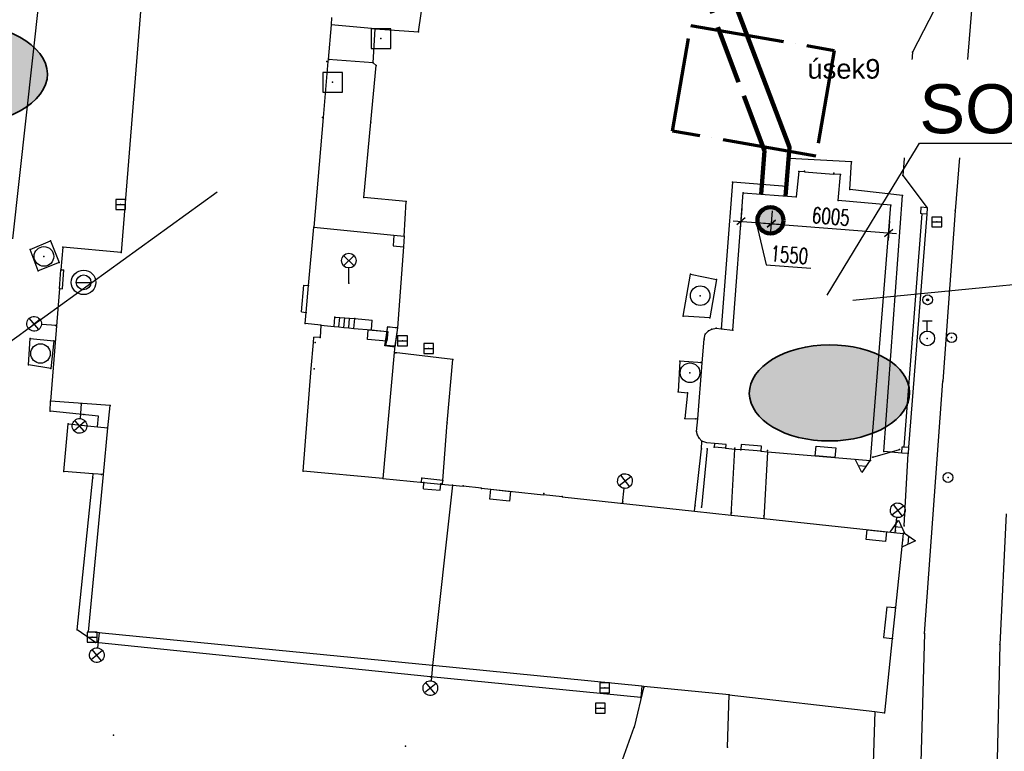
# Model space of a CAD drawing. Extents: x -607893402 to -606472477, y -1001733938 to -1001014811.
# Tile 5 of 23: x -607808066 to -607757850, y -1001546918 to -1001509620. Entities that reach past the tile are written whole.
import ezdxf
from ezdxf import colors
from ezdxf.entities.mleader import LeaderData, LeaderLine
from ezdxf.math import Vec2, Vec3

# ---------------------------------------------------------------- set-up
doc = ezdxf.new("R2010")
doc.units = 0
doc.header["$MEASUREMENT"] = 0
doc.linetypes.add('ACAD_ISO02W100', pattern=[15, 12, -3])
doc.linetypes.add('ACAD_ISO04W100', pattern=[30, 24, -3, 0, -3])
doc.layers.get('0').update_dxf_attribs({"linetype": 'CONTINUOUS'})
doc.layers.get('Defpoints').update_dxf_attribs({"linetype": 'CONTINUOUS'})
for name, color, linetype, lineweight in [('00 dotčené pozemky-opz', 206, 'CONTINUOUS', 35), ('00 dotčení pozemky-vlastnik mesto', 5, 'CONTINUOUS', 35), ('_Popis', 14, 'CONTINUOUS', 15), ('NOVÁ TRASA', 6, 'CONTINUOUS', 100), ('NOVÁ TRASA-VRATNÁ', 6, 'ACAD_ISO02W100', 100), ('TĚŽKÝ PŘEJEZD', 30, 'ACAD_ISO04W100', 70)]:
    doc.layers.add(name, color=color, linetype=linetype, lineweight=lineweight)
for name, color, linetype in [('ODBĚRNÉ ZAŘÍZENÍ', 3, 'CONTINUOUS'), ('polohopis', 7, 'CONTINUOUS'), ('POPIS', 1, 'CONTINUOUS'), ('popis_ut @ 1', 3, 'CONTINUOUS')]:
    doc.layers.add(name, color=color, linetype=linetype)
doc.styles.add('_Romans', font='romans.shx', dxfattribs={"width": 0.7})
doc.styles.add('ROMANS', font='ROMANS', dxfattribs={"height": 0.2})
doc.dimstyles.new('_Kota 200_1', dxfattribs={"dimscale": 4, "dimtxt": 100, "dimasz": 100, "dimexe": 100, "dimexo": 200, "dimgap": 50, "dimtad": 1, "dimdec": 0, "dimrnd": 5, "dimzin": 0, "dimdsep": 46, "dimtxsty": '_Romans', "dimblk": 'OBLIQUE', "dimcen": 100, "dimdle": 100, "dimadec": 0, "dimazin": 0, "dimtfac": 1, "dimtdec": 0, "dimtmove": 2, "dimatfit": 3, "dimldrblk": 'OBLIQUE', "dimfxl": 1, "dimtolj": 1, "dimtzin": 0, "dimarcsym": 0})

# ---------------------------------------------------------------- blocks, each defined once
blk = doc.blocks.new('_Oblique')
at = {"color": 0, "linetype": 'ByBlock', "lineweight": -2}
blk.add_line((-0.5, -0.5), (0.5, 0.5), dxfattribs=at)
blk = doc.blocks.new('*D121')
at = {"layer": '_Popis', "color": 0, "lineweight": -2, "transparency": 16777216}
for p, q in [((-607771232, -1001519238), (-607771314, -1001520296)), ((-607769687, -1001519358), (-607769769, -1001520416)), ((-607771682, -1001519866), (-607769340, -1001520048)), ((-607770511, -1001519957), (-607770002, -1001522117)), ((-607770002, -1001522117), (-607767715, -1001522295))]:
    blk.add_line(p, q, dxfattribs=at)
at = {"layer": 'Defpoints', "color": 0, "transparency": 16777216}
for p in [(-607771170, -1001518440), (-607769625, -1001518560), (-607769738, -1001520017)]:
    blk.add_point(p, dxfattribs=at)
at = {"layer": '_Popis', "color": 0, "lineweight": -2, "transparency": 16777216, "xscale": 400, "yscale": 400, "zscale": 400}
for p, rotation in [((-607771283, -1001519897), 175.5526149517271), ((-607769738, -1001520017), 355.5526149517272)]:
    blk.add_blockref('_Oblique', p, dxfattribs=dict(at, rotation=rotation))
at = {"layer": '_Popis', "color": 0, "transparency": 16777216, "insert": (-607768812, -1001521608), "char_height": 800, "attachment_point": 5, "rotation": 355.5526, "style": '_Romans'}
blk.add_mtext('\\A1;1550', dxfattribs=at)
blk = doc.blocks.new('*D122')
at = {"layer": '_Popis', "color": 0, "lineweight": -2, "transparency": 16777216}
for p, q in [((-607769687, -1001519359), (-607769769, -1001520416)), ((-607770137, -1001519986), (-607763350, -1001520514)), ((-607763702, -1001519878), (-607763780, -1001520882))]:
    blk.add_line(p, q, dxfattribs=at)
at = {"layer": 'Defpoints', "color": 0, "transparency": 16777216}
for p in [(-607769625, -1001518561), (-607763640, -1001519080), (-607763749, -1001520483)]:
    blk.add_point(p, dxfattribs=at)
at = {"layer": '_Popis', "color": 0, "lineweight": -2, "transparency": 16777216, "xscale": 400, "yscale": 400, "zscale": 400}
for p, rotation in [((-607769738, -1001520017), 175.5526204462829), ((-607763749, -1001520483), 355.5526204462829)]:
    blk.add_blockref('_Oblique', p, dxfattribs=dict(at, rotation=rotation))
at = {"layer": '_Popis', "color": 0, "transparency": 16777216, "insert": (-607766697, -1001519652), "char_height": 800, "attachment_point": 5, "rotation": 355.5526, "style": '_Romans'}
blk.add_mtext('\\A1;6005', dxfattribs=at)

msp = doc.modelspace()

# ---------------------------------------------------------------- hatches: boundary and pattern name
at = {"layer": '00 dotčení pozemky-vlastnik mesto', "ltscale": 0.3, "true_color": 0xaff3f0, "transparency": 33554687}
h = msp.add_hatch(dxfattribs=at)
h.set_pattern_fill('DOTS', color=131)
edge = h.paths.add_edge_path()
edge.add_ellipse((-607811443.1, -1001512407.9), major_axis=(-4792.7, -28), ratio=0.5536301, start_angle=0, end_angle=360)
at = {"layer": '00 dotčení pozemky-vlastnik mesto', "ltscale": 0.3, "true_color": 0xf7a6a6, "transparency": 33554687}
h = msp.add_hatch(dxfattribs=at)
h.set_pattern_fill('DOTS', color=21)
edge = h.paths.add_edge_path()
edge.add_ellipse((-607766766.9, -1001528646.6), major_axis=(-4087.7, -23.9), ratio=0.5996045, start_angle=0, end_angle=360)
at = {"layer": 'ODBĚRNÉ ZAŘÍZENÍ', "linetype": 'Continuous'}
h = msp.add_hatch(color=256, dxfattribs=at)
h.dxf.hatch_style = 1
edge = h.paths.add_edge_path()
edge.add_arc((-607769774.7, -1001519850.3), 668.3, 0, 360)

# ---------------------------------------------------------------- linework, layer by layer
at = {"layer": '00 dotčené pozemky-opz', "ltscale": 0.3}
msp.add_ellipse((-607766766.9, -1001528646.6), major_axis=(-4087.7, -23.9), ratio=0.5996045, dxfattribs=at)
at = {"layer": '00 dotčení pozemky-vlastnik mesto', "ltscale": 0.3}
msp.add_ellipse((-607811443.1, -1001512407.9), major_axis=(-4792.7, -28), ratio=0.5536294, dxfattribs=at)
at = {"layer": 'NOVÁ TRASA', "color": 1}
msp.add_lwpolyline([(-607769001.9, -1001518608.4), (-607768809.1, -1001516126.2), (-607772565.5, -1001506204.7)], dxfattribs=at)
at = {"layer": 'NOVÁ TRASA-VRATNÁ', "color": 5, "ltscale": 250}
msp.add_lwpolyline([(-607770248.1, -1001518511.6), (-607770076.9, -1001516307.8), (-607773734.5, -1001506647.3)], dxfattribs=at)
at = {"layer": 'ODBĚRNÉ ZAŘÍZENÍ', "linetype": 'Continuous', "lineweight": 200}
msp.add_circle((-607769774.7, -1001519850.3), 668.3, dxfattribs=at)
at = {"layer": 'polohopis'}
for p, q in [((-607759180, -1001504770), (-607760350, -1001519370)), ((-607787730, -1001510240), (-607787070, -1001505860)), ((-607808410, -1001520790), (-607806900, -1001507100)), ((-607801880, -1001508990), (-607802890, -1001521480)), ((-607761130, -1001508550), (-607762530, -1001511270)), ((-607792156, -1001509501), (-607792189, -1001509888)), ((-607792189, -1001509888), (-607792340, -1001511646)), ((-607789940, -1001510080), (-607792189, -1001509888)), ((-607790040, -1001511820), (-607789940, -1001510080)), ((-607789940, -1001510080), (-607787730, -1001510240)), ((-607762530, -1001511270), (-607763030, -1001517560)), ((-607792349, -1001511754), (-607792593, -1001514612)), ((-607792340, -1001511646), (-607792349, -1001511754)), ((-607790040, -1001511820), (-607792340, -1001511646)), ((-607790150, -1001514850), (-607789880, -1001511950)), ((-607789880, -1001511950), (-607790040, -1001511820)), ((-607792593, -1001514612), (-607793070, -1001520190)), ((-607790520, -1001518680), (-607790150, -1001514850)), ((-607768800, -1001516690), (-607768940, -1001518120)), ((-607765650, -1001516860), (-607768800, -1001516690)), ((-607765720, -1001518270), (-607765650, -1001516860)), ((-607768330, -1001517360), (-607768470, -1001518650)), ((-607768043, -1001517381), (-607768330, -1001517360)), ((-607768043, -1001517381), (-607766554, -1001517493)), ((-607766200, -1001517520), (-607766554, -1001517493)), ((-607766330, -1001518830), (-607766200, -1001517520)), ((-607771720, -1001517900), (-607772283, -1001525375)), ((-607768940, -1001518120), (-607771720, -1001517900)), ((-607763030, -1001517560), (-607761780, -1001519210)), ((-607771700, -1001525450), (-607771170, -1001518440)), ((-607771170, -1001518440), (-607768470, -1001518650)), ((-607763050, -1001518580), (-607765720, -1001518270)), ((-607803170, -1001519040), (-607802670, -1001519040)), ((-607788360, -1001518890), (-607790520, -1001518680)), ((-607788450, -1001520660), (-607788360, -1001518890)), ((-607763640, -1001519080), (-607766330, -1001518830)), ((-607764000, -1001531640), (-607763050, -1001518580)), ((-607764680, -1001532090), (-607763640, -1001519080)), ((-607762054, -1001519509), (-607762982, -1001531397)), ((-607761805, -1001519529), (-607762733, -1001531410)), ((-607762099, -1001519185), (-607762124, -1001519504)), ((-607762054, -1001519509), (-607762124, -1001519504)), ((-607761780, -1001519210), (-607762099, -1001519185)), ((-607761805, -1001519529), (-607762054, -1001519509)), ((-607761780, -1001519210), (-607761805, -1001519529)), ((-607760350, -1001519370), (-607760990, -1001528050)), ((-607761540, -1001519930), (-607761040, -1001519930)), ((-607793336, -1001523169), (-607793070, -1001520190)), ((-607793070, -1001520190), (-607788987, -1001520605)), ((-607807540, -1001521340), (-607806500, -1001520900)), ((-607806500, -1001520900), (-607806050, -1001522000)), ((-607788987, -1001520605), (-607789026, -1001521144)), ((-607788987, -1001520605), (-607788450, -1001520660)), ((-607788450, -1001520660), (-607788489, -1001521199)), ((-607807130, -1001522430), (-607807540, -1001521340)), ((-607805870, -1001521220), (-607805961, -1001522368)), ((-607802890, -1001521480), (-607805870, -1001521220)), ((-607789026, -1001521144), (-607788489, -1001521199)), ((-607788489, -1001521199), (-607788790, -1001525330)), ((-607806050, -1001522000), (-607807130, -1001522430)), ((-607791545, -1001521635), (-607791015, -1001522165)), ((-607791545, -1001522165), (-607791015, -1001521635)), ((-607806037, -1001523330), (-607805961, -1001522368)), ((-607805961, -1001522368), (-607805811, -1001522380)), ((-607805887, -1001523342), (-607805811, -1001522380)), ((-607791280, -1001523050), (-607791280, -1001522275)), ((-607805183, -1001523010), (-607804433, -1001523010)), ((-607774220, -1001524740), (-607773860, -1001522600)), ((-607773860, -1001522600), (-607772530, -1001522870)), ((-607772530, -1001522870), (-607772870, -1001524820)), ((-607806037, -1001523330), (-607806490, -1001529070)), ((-607806037, -1001523330), (-607805887, -1001523342)), ((-607793699, -1001524518), (-607793579, -1001523148)), ((-607793579, -1001523148), (-607793330, -1001523170)), ((-607793450, -1001524540), (-607793330, -1001523170)), ((-607793699, -1001524518), (-607793450, -1001524540)), ((-607793510, -1001525110), (-607793450, -1001524540)), ((-607807617.5, -1001525366.9), (-607807047.4, -1001524880.2)), ((-607807089.1, -1001525408.6), (-607807575.8, -1001524838.5)), ((-607792034, -1001525262), (-607791990, -1001524780)), ((-607791990, -1001524780), (-607791740, -1001524797)), ((-607791785, -1001525285), (-607791740, -1001524797)), ((-607791740, -1001524797), (-607791491, -1001524814)), ((-607791536, -1001525308), (-607791491, -1001524814)), ((-607791491, -1001524814), (-607791242, -1001524832)), ((-607791287, -1001525331), (-607791242, -1001524832)), ((-607791242, -1001524832), (-607790980, -1001524850)), ((-607791027, -1001525355), (-607790980, -1001524850)), ((-607790980, -1001524850), (-607790084, -1001524933)), ((-607790131, -1001525438), (-607790084, -1001524933)), ((-607772870, -1001524820), (-607774220, -1001524740)), ((-607762030, -1001524970), (-607761530, -1001524970)), ((-607761780, -1001525495), (-607761780, -1001524970)), ((-607806186, -1001525214), (-607806958.6, -1001525153)), ((-607792710, -1001525200), (-607793510, -1001525110)), ((-607792710, -1001525200), (-607792750, -1001525830)), ((-607792710, -1001525200), (-607792034, -1001525262)), ((-607792034, -1001525262), (-607791785, -1001525285)), ((-607791785, -1001525285), (-607791536, -1001525308)), ((-607791536, -1001525308), (-607791287, -1001525331)), ((-607791287, -1001525331), (-607791027, -1001525355)), ((-607791027, -1001525355), (-607790131, -1001525438)), ((-607790333.7, -1001525921.4), (-607790289.1, -1001525423.4)), ((-607790289.1, -1001525423.4), (-607789292.3, -1001525514.7)), ((-607790131, -1001525438), (-607789345, -1001525510)), ((-607789436.1, -1001526242.2), (-607789283.9, -1001525252.8)), ((-607789345, -1001525510), (-607789396, -1001526206)), ((-607789329, -1001525291), (-607789345, -1001525510)), ((-607789292.3, -1001525514.7), (-607789338.9, -1001526012.6)), ((-607788790, -1001525330), (-607789329, -1001525291)), ((-607789283.9, -1001525252.8), (-607788789.9, -1001525329.8)), ((-607788789.9, -1001525329.8), (-607788941.8, -1001526317.2)), ((-607788790, -1001525330), (-607788930, -1001526240)), ((-607773110, -1001525660), (-607772940, -1001525480)), ((-607772940, -1001525480), (-607772770, -1001525400)), ((-607772770, -1001525400), (-607772550, -1001525340)), ((-607772550, -1001525340), (-607772283, -1001525375)), ((-607772283, -1001525375), (-607771700, -1001525450)), ((-607807620, -1001527210), (-607807530, -1001525880)), ((-607807530, -1001525880), (-607806320, -1001526000)), ((-607806320, -1001526000), (-607806470, -1001527410)), ((-607793196, -1001527408), (-607793090, -1001526072)), ((-607793090, -1001526072), (-607793069, -1001525810)), ((-607792750, -1001525830), (-607793069, -1001525810)), ((-607789338.9, -1001526012.6), (-607790333.7, -1001525921.4)), ((-607788790, -1001525990), (-607788290, -1001525990)), ((-607773257, -1001527105), (-607773160, -1001525900)), ((-607773160, -1001525900), (-607773110, -1001525660)), ((-607788941.8, -1001526317.2), (-607789436.1, -1001526242.2)), ((-607789396, -1001526206), (-607788930, -1001526240)), ((-607788930, -1001526240), (-607788962, -1001526590)), ((-607787460, -1001526380), (-607786960, -1001526380)), ((-607788962, -1001526590), (-607789551, -1001533014)), ((-607785970, -1001526950), (-607788962, -1001526590)), ((-607786270, -1001530170), (-607785970, -1001526950)), ((-607774400, -1001527020), (-607774490, -1001528590)), ((-607773257, -1001527105), (-607774400, -1001527020)), ((-607806470, -1001527410), (-607807620, -1001527210)), ((-607793610, -1001532630), (-607793196, -1001527408)), ((-607773488, -1001529973), (-607773257, -1001527105)), ((-607761920, -1001540920), (-607760990, -1001528050)), ((-607774490, -1001528590), (-607774000, -1001528640)), ((-607806510, -1001529580), (-607806490, -1001529070)), ((-607803460, -1001529290), (-607806490, -1001529070)), ((-607774000, -1001528640), (-607774140, -1001529950)), ((-607804043, -1001529825), (-607806510, -1001529580)), ((-607804929, -1001529183), (-607804985.1, -1001529956)), ((-607803567, -1001530424), (-607803460, -1001529290)), ((-607804728.8, -1001530084.9), (-607805295.8, -1001530575.1)), ((-607804767.2, -1001530613.5), (-607805257.4, -1001530046.5)), ((-607804095, -1001530374), (-607804043, -1001529825)), ((-607774140, -1001529950), (-607773488, -1001529973)), ((-607773540, -1001530620), (-607773488, -1001529973)), ((-607805810, -1001532650), (-607805600, -1001530230)), ((-607805600, -1001530230), (-607804095, -1001530374)), ((-607804095, -1001530374), (-607803567, -1001530424)), ((-607803792, -1001532808), (-607803567, -1001530424)), ((-607786480, -1001533120), (-607786270, -1001530170)), ((-607773500, -1001530800), (-607773540, -1001530620)), ((-607773410, -1001530960), (-607773500, -1001530800)), ((-607773270, -1001531100), (-607773410, -1001530960)), ((-607773300, -1001531490), (-607773270, -1001531100)), ((-607773022, -1001531187), (-607773270, -1001531100)), ((-607773649, -1001534677), (-607773300, -1001531490)), ((-607773000, -1001531500), (-607773300, -1001534470)), ((-607772623, -1001531221), (-607773022, -1001531187)), ((-607772623, -1001531221), (-607772640, -1001531420)), ((-607772060, -1001531470), (-607772640, -1001531420)), ((-607772043, -1001531271), (-607772623, -1001531221)), ((-607772060, -1001531470), (-607772043, -1001531271)), ((-607772060, -1001531470), (-607771593, -1001531509)), ((-607771776, -1001534878), (-607771593, -1001531509)), ((-607771593, -1001531509), (-607771289, -1001531535)), ((-607771267, -1001531276), (-607771289, -1001531535)), ((-607770250, -1001531622), (-607771289, -1001531535)), ((-607770228, -1001531363), (-607771267, -1001531276)), ((-607770250, -1001531622), (-607770228, -1001531363)), ((-607767489.2, -1001531854.2), (-607767446.3, -1001531356)), ((-607767446.3, -1001531356), (-607766450.8, -1001531439.6)), ((-607766450.8, -1001531439.6), (-607766491.7, -1001531938)), ((-607764550, -1001531930), (-607763190, -1001531530)), ((-607763070, -1001531713), (-607763053, -1001531393)), ((-607763053, -1001531393), (-607762982, -1001531397)), ((-607762982, -1001531397), (-607762733, -1001531410)), ((-607762733, -1001531410), (-607762750, -1001531730)), ((-607770250, -1001531622), (-607769933, -1001531649)), ((-607769933, -1001531649), (-607770117, -1001535056)), ((-607769933, -1001531649), (-607764680, -1001532090)), ((-607766491.7, -1001531938), (-607767489.2, -1001531854.2)), ((-607765108.5, -1001532706.8), (-607765452.7, -1001532025.6)), ((-607764705.3, -1001532088.4), (-607765108.5, -1001532706.8)), ((-607763070, -1001531713), (-607764000, -1001531640)), ((-607762750, -1001531730), (-607763070, -1001531713)), ((-607762950, -1001535420), (-607762750, -1001531730)), ((-607765293.4, -1001532340.1), (-607764891.8, -1001532373.8)), ((-607804321, -1001532767), (-607805810, -1001532650)), ((-607805130, -1001540720), (-607804340, -1001532970)), ((-607804550, -1001540820), (-607803792, -1001532808)), ((-607804340, -1001532970), (-607804321, -1001532767)), ((-607803792, -1001532808), (-607804321, -1001532767)), ((-607789551, -1001533014), (-607793610, -1001532630)), ((-607789551, -1001533014), (-607787450, -1001533213)), ((-607787569, -1001533202), (-607787550, -1001533000)), ((-607786480, -1001533120), (-607787550, -1001533000)), ((-607777487.9, -1001533373.7), (-607776904.3, -1001532903.4)), ((-607777431.2, -1001532846.8), (-607776960.9, -1001533430.4)), ((-607787480, -1001533532), (-607787450, -1001533213)), ((-607787480, -1001533532), (-607786620, -1001533613)), ((-607787450, -1001533213), (-607786590, -1001533294)), ((-607786000, -1001533350), (-607787010, -1001542550)), ((-607786620, -1001533613), (-607786590, -1001533294)), ((-607786590, -1001533294), (-607786000, -1001533350)), ((-607786497, -1001533303), (-607786480, -1001533120)), ((-607786000, -1001533350), (-607785452, -1001533408)), ((-607784509, -1001533510), (-607785452, -1001533408)), ((-607784509, -1001533510), (-607781349, -1001533849)), ((-607784082.8, -1001534059.3), (-607784030.5, -1001533562.1)), ((-607784030.5, -1001533562.1), (-607783035.2, -1001533668.9)), ((-607777319, -1001534282), (-607777236.2, -1001533511.4)), ((-607783089.5, -1001534165.9), (-607784082.8, -1001534059.3)), ((-607783035.2, -1001533668.9), (-607783089.5, -1001534165.9)), ((-607780402, -1001533951), (-607781349, -1001533849)), ((-607780402, -1001533951), (-607773649, -1001534677)), ((-607763579, -1001534867.8), (-607762995.5, -1001534397.4)), ((-607763522.5, -1001534340.8), (-607763052.1, -1001534924.3)), ((-607773649, -1001534677), (-607771776, -1001534878)), ((-607771776, -1001534878), (-607770117, -1001535056)), ((-607770117, -1001535056), (-607763000, -1001535820)), ((-607763410, -1001535776), (-607763327.3, -1001535005.4)), ((-607757760, -1001534820), (-607758080, -1001541470)), ((-607764899.8, -1001536119.3), (-607764847.5, -1001535622.1)), ((-607764847.5, -1001535622.1), (-607763852.2, -1001535728.9)), ((-607763670.9, -1001535748), (-607763253.5, -1001535139)), ((-607763077.1, -1001535510), (-607763477.8, -1001535467)), ((-607763253.5, -1001535139), (-607762925.1, -1001535828)), ((-607763906.5, -1001536225.9), (-607764899.8, -1001536119.3)), ((-607763852.2, -1001535728.9), (-607763906.5, -1001536225.9)), ((-607763000, -1001535820), (-607763396, -1001539595)), ((-607762994.9, -1001535767), (-607762384.9, -1001536182.9)), ((-607762755.5, -1001536360.3), (-607762713.4, -1001535959.5)), ((-607762384.9, -1001536182.9), (-607763073.1, -1001536513)), ((-607763843, -1001539548), (-607764010, -1001541122)), ((-607763843, -1001539548), (-607763396, -1001539595)), ((-607763396, -1001539595), (-607763563, -1001541169)), ((-607804200, -1001541370), (-607805130, -1001540720)), ((-607804620, -1001541100), (-607804120, -1001541100)), ((-607787010, -1001542550), (-607804550, -1001540820)), ((-607804020, -1001540872), (-607804096.1, -1001541643.3)), ((-607764010, -1001541122), (-607763563, -1001541169)), ((-607761920, -1001540920), (-607762310, -1001554900)), ((-607787120, -1001543130), (-607804200, -1001541370)), ((-607763563, -1001541169), (-607763960, -1001544950)), ((-607758080, -1001541470), (-607758400, -1001554940)), ((-607803843.1, -1001541778.7), (-607804422.6, -1001542254.2)), ((-607803895.2, -1001542306.2), (-607804370.6, -1001541726.7)), ((-607787010, -1001542550), (-607787086.1, -1001543321.3)), ((-607776333, -1001543602), (-607787010, -1001542550)), ((-607776390, -1001544180), (-607787120, -1001543130)), ((-607786833.1, -1001543456.7), (-607787412.6, -1001543932.2)), ((-607786885.2, -1001543984.2), (-607787360.6, -1001543404.7)), ((-607776229, -1001543612), (-607776720, -1001545680)), ((-607776333, -1001543602), (-607776390, -1001544180)), ((-607776229, -1001543612), (-607776333, -1001543602)), ((-607771880, -1001544040), (-607776229, -1001543612)), ((-607778480, -1001543680), (-607777980, -1001543680)), ((-607771960, -1001546710), (-607771880, -1001544040)), ((-607771880, -1001544040), (-607764457, -1001544893)), ((-607778700, -1001544720), (-607778200, -1001544720)), ((-607764457, -1001544893), (-607764610, -1001549913)), ((-607764457, -1001544893), (-607763960, -1001544950)), ((-607803300, -1001546100), (-607803280, -1001546100)), ((-607803290, -1001546085), (-607803290, -1001546100)), ((-607803290, -1001546115), (-607803290, -1001546100)), ((-607778080, -1001549470), (-607776720, -1001545680)), ((-607788400, -1001546660), (-607788380, -1001546660)), ((-607788390, -1001546645), (-607788390, -1001546660)), ((-607788390, -1001546675), (-607788390, -1001546660))]:
    msp.add_line(p, q, dxfattribs=at)
for points in [[(-607790140, -1001511080), (-607789140, -1001511080), (-607789140, -1001510080), (-607790140, -1001510080)], [(-607792610, -1001513310), (-607791610, -1001513310), (-607791610, -1001512310), (-607792610, -1001512310)], [(-607803170, -1001519290), (-607802670, -1001519290), (-607802670, -1001518790), (-607803170, -1001518790)], [(-607761540, -1001520180), (-607761040, -1001520180), (-607761040, -1001519680), (-607761540, -1001519680)], [(-607788790, -1001526240), (-607788290, -1001526240), (-607788290, -1001525740), (-607788790, -1001525740)], [(-607787460, -1001526630), (-607786960, -1001526630), (-607786960, -1001526130), (-607787460, -1001526130)], [(-607804620, -1001541350), (-607804120, -1001541350), (-607804120, -1001540850), (-607804620, -1001540850)], [(-607778480, -1001543930), (-607777980, -1001543930), (-607777980, -1001543430), (-607778480, -1001543430)], [(-607778700, -1001544970), (-607778200, -1001544970), (-607778200, -1001544470), (-607778700, -1001544470)]]:
    msp.add_lwpolyline(points, close=True, dxfattribs=at)
for centre, radius in [((-607806830, -1001521690), 500), ((-607791280, -1001521900), 375), ((-607804808, -1001523010), 625), ((-607804808, -1001523010), 375), ((-607773360, -1001523690), 500), ((-607761760, -1001523900), 250), ((-607761760, -1001523900), 50), ((-607761780, -1001525870), 375), ((-607760540, -1001525830), 250), ((-607807005, -1001526638), 500), ((-607773880, -1001527620), 500), ((-607760720, -1001532960), 250)]:
    msp.add_circle(centre, radius, dxfattribs=at)
for centre, major_axis, start_param, end_param in [((-607807332.4, -1001525123.5), (-265.2, 265.2), -0.8641533, 5.419032), ((-607805012.3, -1001530330), (265.2, 265.2), 2.2837159, 8.5669012), ((-607777196.1, -1001533138.6), (265.2, 265.2), 5.39069, 11.6738753), ((-607763287.3, -1001534632.6), (265.2, 265.2), 5.3908489, 11.6740342), ((-607804132.9, -1001542016.4), (-265.2, 265.2), 0.687083, 6.9702683), ((-607787122.9, -1001543694.4), (-265.2, 265.2), 0.687083, 6.9702683)]:
    msp.add_ellipse(centre, major_axis=major_axis, ratio=1, start_param=start_param, end_param=end_param, dxfattribs=at)
for p in [(-607792170, -1001509890), (-607789940, -1001510080), (-607787730, -1001510240), (-607789640, -1001510580), (-607762530, -1001511270), (-607792400, -1001511750), (-607792290, -1001511650), (-607790040, -1001511820), (-607789880, -1001511950), (-607792110, -1001512810), (-607792620, -1001514610), (-607790150, -1001514850), (-607768800, -1001516690), (-607765650, -1001516860), (-607768330, -1001517360), (-607768040, -1001517340), (-607766550, -1001517440), (-607766200, -1001517520), (-607771720, -1001517900), (-607763030, -1001517560), (-607771170, -1001518440), (-607768940, -1001518120), (-607765720, -1001518270), (-607802920, -1001519040), (-607790520, -1001518680), (-607788360, -1001518890), (-607768470, -1001518650), (-607766330, -1001518830), (-607763050, -1001518580), (-607763640, -1001519080), (-607761780, -1001519210), (-607760350, -1001519370), (-607761290, -1001519930), (-607793070, -1001520190), (-607806500, -1001520900), (-607788450, -1001520660), (-607807540, -1001521340), (-607805870, -1001521220), (-607802890, -1001521480), (-607806830, -1001521690), (-607806050, -1001522000), (-607807130, -1001522430), (-607805940, -1001522370), (-607791280, -1001523050), (-607773860, -1001522600), (-607772530, -1001522870), (-607806040, -1001523330), (-607793330, -1001523170), (-607773360, -1001523690), (-607761760, -1001523900), (-607793450, -1001524540), (-607791990, -1001524780), (-607790980, -1001524850), (-607774220, -1001524740), (-607772870, -1001524820), (-607806240, -1001525210), (-607793510, -1001525110), (-607792710, -1001525200), (-607788790, -1001525330), (-607772940, -1001525480), (-607772770, -1001525400), (-607772550, -1001525340), (-607772280, -1001525340), (-607771700, -1001525450), (-607807530, -1001525880), (-607806320, -1001526000), (-607792990, -1001526080), (-607792750, -1001525830), (-607788540, -1001525990), (-607773160, -1001525900), (-607773110, -1001525660), (-607761780, -1001525870), (-607760540, -1001525830), (-607788930, -1001526240), (-607787210, -1001526380), (-607788880, -1001526600), (-607785970, -1001526950), (-607774400, -1001527020), (-607807620, -1001527210), (-607806470, -1001527410), (-607793050, -1001527420), (-607773330, -1001527100), (-607773880, -1001527620), (-607760990, -1001528050), (-607774490, -1001528590), (-607806490, -1001529070), (-607774000, -1001528640), (-607806510, -1001529580), (-607804930, -1001529200), (-607803460, -1001529290), (-607804800, -1001529750), (-607774140, -1001529950), (-607773580, -1001529970), (-607805600, -1001530230), (-607803610, -1001530420), (-607786270, -1001530170), (-607773540, -1001530620), (-607773500, -1001530800), (-607773410, -1001530960), (-607773270, -1001531100), (-607773300, -1001531490), (-607773000, -1001531500), (-607772640, -1001531420), (-607772060, -1001531470), (-607771590, -1001531460), (-607771290, -1001531550), (-607769930, -1001531590), (-607763190, -1001531530), (-607770250, -1001531620), (-607764680, -1001532090), (-607764550, -1001531930), (-607764000, -1001531640), (-607762750, -1001531730), (-607805810, -1001532650), (-607804340, -1001532970), (-607803890, -1001532800), (-607793610, -1001532630), (-607789550, -1001533000), (-607787550, -1001533000), (-607760720, -1001532960), (-607787450, -1001533210), (-607786590, -1001533290), (-607786480, -1001533120), (-607786000, -1001533350), (-607785450, -1001533390), (-607784510, -1001533520), (-607781340, -1001533770), (-607780400, -1001533930), (-607777310, -1001534200), (-607773620, -1001534410), (-607773300, -1001534470), (-607771770, -1001534760), (-607770110, -1001534920), (-607762950, -1001535420), (-607763400, -1001535680), (-607763000, -1001535820), (-607763030, -1001536140), (-607763440, -1001539590), (-607805130, -1001540720), (-607804550, -1001540820), (-607804370, -1001541100), (-607804020, -1001540870), (-607761920, -1001540920), (-607804200, -1001541370), (-607763550, -1001541170), (-607758080, -1001541470), (-607787010, -1001542550), (-607787120, -1001543130), (-607778230, -1001543680), (-607776240, -1001543660), (-607771880, -1001544040), (-607776390, -1001544180), (-607778450, -1001544720), (-607763960, -1001544950), (-607803290, -1001546100), (-607776720, -1001545680), (-607788390, -1001546660), (-607771960, -1001546710)]:
    msp.add_point(p, dxfattribs=at)

# ---------------------------------------------------------------- texts
at = {"layer": 'popis_ut @ 1', "linetype": 'Continuous', "insert": (-607767894.1, -1001511625.1), "char_height": 1000, "attachment_point": 1, "style": 'ROMANS'}
msp.add_mtext_dynamic_manual_height_columns('{\\fArial|b0|i0|c238|p34;úsek9}', width=21497.876, gutter_width=1, heights=[0], dxfattribs=at)

# ---------------------------------------------------------------- dimensions: what is measured, and where the dimension line sits
at = {"layer": '_Popis', "color": 0}
dim = msp.add_linear_dim(base=(-607769738.3, -1001520017.1), p1=(-607771170, -1001518440), p2=(-607769625, -1001518560.2), angle=355.55261, dimstyle='_Kota 200_1', override={"dimtxt": 200, "dimtmove": 1}, dxfattribs=at)
dim.commit()
dim.dimension.update_dxf_attribs({"geometry": '*D121', "text_midpoint": (-607769802.2, -1001522132.3), "dimtype": 161})

# ---------------------------------------------------------------- next in the draw order: leaders
at = {"layer": 'POPIS', "linetype": 'Continuous'}
ml = msp.add_multileader_mtext('Standard', dxfattribs=at)
ml.set_content('{\\fArial|b0|i0|c238|p34;SO02.7}', color=256, style='ROMANS')
ml.set_leader_properties()
ml.build(insert=Vec2(0, 0))
ml.multileader.update_dxf_attribs({"text_left_attachment_type": 6, "text_right_attachment_type": 6, "dogleg_length": 0.36, "arrow_head_size": 0.18})
ctx = ml.context
ctx.base_point, ctx.char_height, ctx.arrow_head_size, ctx.landing_gap_size, ctx.plane_origin = Vec3(-607762181.2, -1001515910.6), 2500, 0.18, 0.09, Vec3(-607760121.4, -1001503576.3)
ctx.left_attachment, ctx.right_attachment = 6, 6
notes = []
notes.append((ctx, [(1, (1, 1, 0), (-607762181.5, -1001515910.6), (1, 0), 0.36, [(0, [(-607766890.9, -1001523660.7)], 0, [])])]))
ctx.mtext.insert, ctx.mtext.flow_direction = Vec3(-607762181.1, -1001512910.6), 5
ctx.mtext.has_bg_fill, ctx.mtext.bg_color, ctx.mtext.bg_scale_factor, ctx.mtext.bg_transparency, ctx.mtext.use_window_bg_color = 1, -1027028792, 1.5, 0, 1
ml = msp.add_multileader_mtext('Standard', dxfattribs=at)
ml.set_content('{\\fArial|b0|i0|c238|p34;SO02.8}', color=256, style='ROMANS')
ml.set_leader_properties()
ml.build(insert=Vec2(0, 0))
ml.multileader.update_dxf_attribs({"text_left_attachment_type": 6, "text_right_attachment_type": 6, "dogleg_length": 0.36, "arrow_head_size": 0.18})
ctx = ml.context
ctx.base_point, ctx.char_height, ctx.arrow_head_size, ctx.landing_gap_size, ctx.plane_origin = Vec3(-607820725.2, -1001526506.5), 2500, 0.18, 0.09, Vec3(-607818665.4, -1001514172.2)
ctx.left_attachment, ctx.right_attachment, ctx.text_align_type = 6, 6, 2
notes.append((ctx, [(0, (1, 1, 0), (-607809191.6, -1001526506.5), (-1, 0), 0.36, [(0, [(-607797986.6, -1001518409.2)], 0, [])])]))
ctx.mtext.insert, ctx.mtext.alignment, ctx.mtext.flow_direction = Vec3(-607809192, -1001523506.5), 3, 5
ctx.mtext.has_bg_fill, ctx.mtext.bg_color, ctx.mtext.bg_scale_factor, ctx.mtext.bg_transparency, ctx.mtext.use_window_bg_color = 1, -1027028792, 1.5, 0, 1
for ctx, leaders in notes:
    for number, flags, end, landing, length, lines in leaders:
        leader = LeaderData()
        leader.index, (leader.has_last_leader_line, leader.has_dogleg_vector, leader.attachment_direction) = number, flags
        leader.last_leader_point, leader.dogleg_vector, leader.dogleg_length = Vec3(end), Vec3(landing), length
        for number, points, colour, breaks in lines:
            line = LeaderLine()
            line.index, line.vertices, line.color, line.breaks = number, Vec3.list(points), colors.encode_raw_color(colour), breaks
            leader.lines.append(line)
        ctx.leaders.append(leader)

# ---------------------------------------------------------------- next in the draw order: linework, layer by layer
at = {"layer": 'TĚŽKÝ PŘEJEZD', "ltscale": 200}
msp.add_lwpolyline([(-607773836.3, -1001509912.1), (-607766524.5, -1001511188.1), (-607767464.8, -1001516576.3), (-607774776.7, -1001515300.3)], close=True, dxfattribs=at)

# ---------------------------------------------------------------- next in the draw order: dimensions: what is measured, and where the dimension line sits
at = {"layer": '_Popis', "color": 0}
dim = msp.add_linear_dim(base=(-607763749.1, -1001520482.9), p1=(-607769625.1, -1001518561.1), p2=(-607763640, -1001519080), angle=175.55262, dimstyle='_Kota 200_1', override={"dimtxt": 200}, dxfattribs=at)
dim.commit()
dim.dimension.update_dxf_attribs({"geometry": '*D122', "text_midpoint": (-607766697.2, -1001519651.8)})

# ---------------------------------------------------------------- next in the draw order: leaders
at = {"layer": 'POPIS', "linetype": 'Continuous'}
ml = msp.add_multileader_mtext('Standard', dxfattribs=at)
ml.set_content('{\\fArial|b0|i0|c238|p34;SO10}', color=256, style='ROMANS')
ml.set_leader_properties()
ml.build(insert=Vec2(0, 0))
ml.multileader.update_dxf_attribs({"text_left_attachment_type": 6, "text_right_attachment_type": 6, "dogleg_length": 0.36, "arrow_head_size": 0.18})
ctx = ml.context
ctx.base_point, ctx.char_height, ctx.arrow_head_size, ctx.landing_gap_size, ctx.plane_origin = Vec3(-607757399, -1001523124.4), 2500, 0.18, 0.09, Vec3(-607755339.3, -1001510790.2)
ctx.left_attachment, ctx.right_attachment = 6, 6
notes = []
notes.append((ctx, [(1, (1, 1, 0), (-607757399.4, -1001523124.4), (1, 0), 0.36, [(0, [(-607765581.2, -1001523925.9)], 0, [])])]))
ctx.mtext.insert, ctx.mtext.flow_direction = Vec3(-607757398.9, -1001520124.4), 5
ctx.mtext.has_bg_fill, ctx.mtext.bg_color, ctx.mtext.bg_scale_factor, ctx.mtext.bg_transparency, ctx.mtext.use_window_bg_color = 1, -1027028792, 1.5, 0, 1
for ctx, leaders in notes:
    for number, flags, end, landing, length, lines in leaders:
        leader = LeaderData()
        leader.index, (leader.has_last_leader_line, leader.has_dogleg_vector, leader.attachment_direction) = number, flags
        leader.last_leader_point, leader.dogleg_vector, leader.dogleg_length = Vec3(end), Vec3(landing), length
        for number, points, colour, breaks in lines:
            line = LeaderLine()
            line.index, line.vertices, line.color, line.breaks = number, Vec3.list(points), colors.encode_raw_color(colour), breaks
            leader.lines.append(line)
        ctx.leaders.append(leader)

doc.saveas('drawing.dxf')
